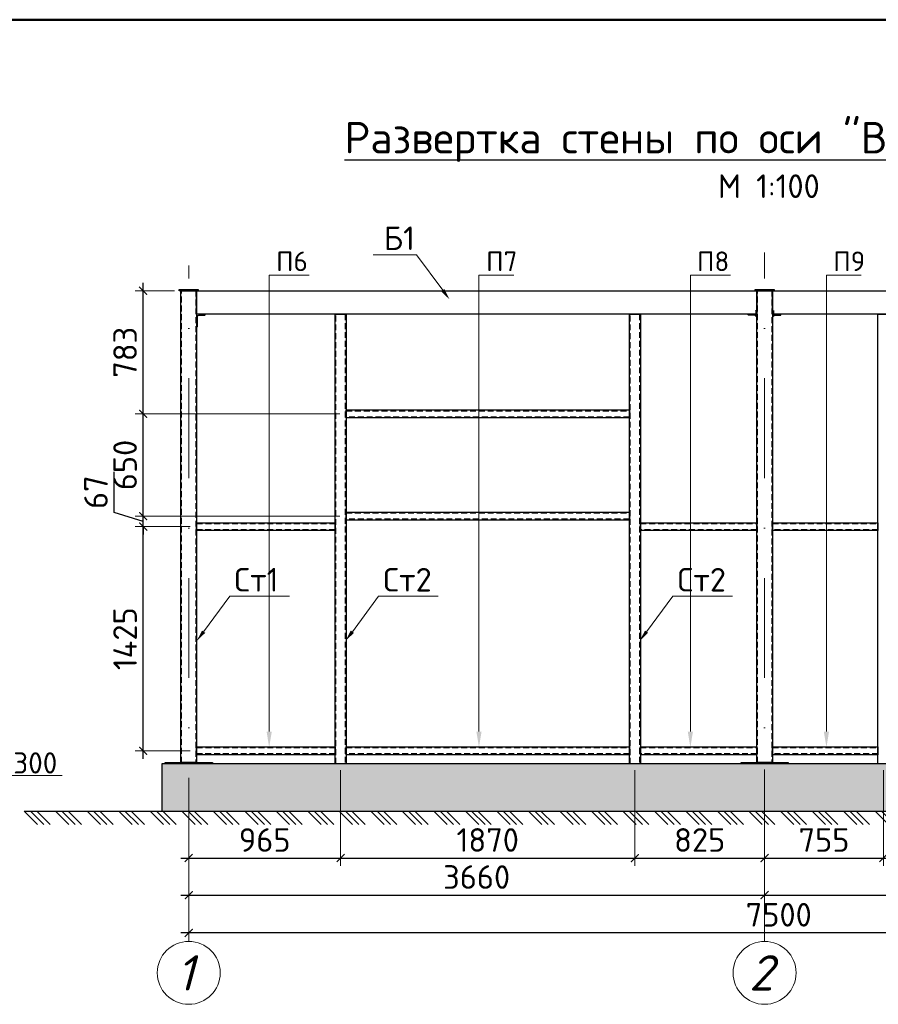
# Model space of a CAD drawing. Header units: millimetres. Extents: x 2842173 to 10151342, y -218675 to 375325.
# Tile 26 of 107: x 2950418 to 2961331, y -53494 to -40975. Entities that reach past the tile are written whole.
import ezdxf
from ezdxf import colors
from ezdxf.entities.mleader import LeaderData, LeaderLine
from ezdxf.enums import TextEntityAlignment as Align
from ezdxf.math import Vec2, Vec3

# ---------------------------------------------------------------- set-up
doc = ezdxf.new("R2010")
doc.units = ezdxf.units.MM
doc.linetypes.add('$0$( Hidden )', pattern=[0.375, 0.25, -0.125])
doc.linetypes.add('DASHDOTX2', pattern=[50.8, 25.4, -12.7, 0, -12.7])
doc.layers.get('Defpoints').update_dxf_attribs({"color": 255})
doc.styles.add('ICOCPEUR', font='isocpeur.ttf')
doc.styles.add('ISOCPEUR', font='isocpeur.ttf')
doc.styles.add('ГОСТ300', font='isocpeur.ttf')
doc.styles.add('Оси', font='isocpeui.ttf')
doc.dimstyles.new('ГОСТ 50', dxfattribs={"dimtxt": 300, "dimasz": 100, "dimexe": 100, "dimexo": 80, "dimgap": 80, "dimtad": 1, "dimdec": 0, "dimlfac": 0.5, "dimtxsty": 'ГОСТ300', "dimblk": 'ARCHTICK', "dimcen": 50, "dimdle": 100, "dimadec": 0, "dimazin": 0, "dimtfac": 1, "dimtdec": 0, "dimtmove": 0, "dimatfit": 3, "dimldrblk": 'ARCHTICK', "dimfxl": 1, "dimlwe": 9, "dimarcsym": 0})

# ---------------------------------------------------------------- blocks, each defined once
blk = doc.blocks.new('*U20')
at = {"lineweight": 50}
blk.add_line((0, 287), (395, 287), dxfattribs=at)
blk = doc.blocks.new('*U292')
at = {"color": 0, "lineweight": -2}
for p, q in [((0, 0), (84.9, -84.9)), ((40.1, 0), (124.9, -84.9)), ((80.1, 0), (165, -84.9)), ((200.3, 0), (285.1, -84.9)), ((240.3, 0), (325.2, -84.9)), ((280.4, 0), (365.3, -84.9)), ((400.6, 0), (485.4, -84.9)), ((440.6, 0), (525.5, -84.9)), ((480.7, 0), (565.5, -84.9)), ((600.9, 0), (685.7, -84.9)), ((640.9, 0), (725.8, -84.9)), ((681, 0), (765.8, -84.9)), ((801.2, 0), (886, -84.9)), ((841.2, 0), (926.1, -84.9)), ((881.3, 0), (966.1, -84.9)), ((1001.5, 0), (1086.3, -84.9)), ((1041.5, 0), (1126.4, -84.9)), ((1081.6, 0), (1166.4, -84.9)), ((1201.7, 0), (1286.6, -84.9)), ((1241.8, 0), (1326.7, -84.9)), ((1281.9, 0), (1366.7, -84.9)), ((1402, 0), (1486.9, -84.9)), ((1442.1, 0), (1526.9, -84.9)), ((1482.1, 0), (1567, -84.9)), ((1602.3, 0), (1687.2, -84.9)), ((1642.4, 0), (1727.2, -84.9)), ((1682.4, 0), (1767.3, -84.9)), ((1802.6, 0), (1887.5, -84.9)), ((1842.7, 0), (1927.5, -84.9)), ((1882.7, 0), (1967.6, -84.9)), ((2002.9, 0), (2087.8, -84.9)), ((2043, 0), (2127.8, -84.9)), ((2083, 0), (2167.9, -84.9)), ((2203.2, 0), (2288, -84.9)), ((2243.2, 0), (2328.1, -84.9)), ((2283.3, 0), (2368.2, -84.9)), ((2403.5, 0), (2488.3, -84.9)), ((2443.5, 0), (2528.4, -84.9)), ((2483.6, 0), (2568.4, -84.9)), ((2603.8, 0), (2688.6, -84.9)), ((2643.8, 0), (2728.7, -84.9)), ((2683.9, 0), (2768.7, -84.9)), ((2804.1, 0), (2888.9, -84.9)), ((2844.1, 0), (2929, -84.9)), ((2884.2, 0), (2969, -84.9)), ((3004.4, 0), (3089.2, -84.9)), ((3044.4, 0), (3129.3, -84.9)), ((3084.5, 0), (3169.3, -84.9)), ((3204.6, 0), (3289.5, -84.9)), ((3244.7, 0), (3329.6, -84.9)), ((3284.8, 0), (3369.6, -84.9)), ((3404.9, 0), (3489.8, -84.9)), ((3445, 0), (3529.8, -84.9)), ((3485, 0), (3569.9, -84.9)), ((3605.2, 0), (3690.1, -84.9)), ((3645.3, 0), (3730.1, -84.9)), ((3685.3, 0), (3770.2, -84.9)), ((3805.5, 0), (3890.4, -84.9)), ((3845.6, 0), (3930.4, -84.9)), ((3885.6, 0), (3970.5, -84.9)), ((4005.8, 0), (4090.7, -84.9)), ((4045.9, 0), (4130.7, -84.9)), ((4085.9, 0), (4170.8, -84.9)), ((4206.1, 0), (4290.9, -84.9)), ((4246.1, 0), (4331, -84.9)), ((4286.2, 0), (4371.1, -84.9)), ((4406.4, 0), (4491.2, -84.9)), ((4446.4, 0), (4531.3, -84.9)), ((4486.5, 0), (4571.3, -84.9)), ((4606.7, 0), (4691.5, -84.9)), ((4646.7, 0), (4731.6, -84.9)), ((4686.8, 0), (4771.6, -84.9)), ((4807, 0), (4891.8, -84.9)), ((4847, 0), (4931.9, -84.9)), ((4887.1, 0), (4971.9, -84.9)), ((5007.3, 0), (5092.1, -84.9)), ((5047.3, 0), (5132.2, -84.9)), ((5087.4, 0), (5172.2, -84.9)), ((5207.5, 0), (5292.4, -84.9)), ((5247.6, 0), (5332.5, -84.9)), ((5287.7, 0), (5372.5, -84.9)), ((5407.8, 0), (5492.7, -84.9)), ((5447.9, 0), (5532.7, -84.9)), ((5487.9, 0), (5572.8, -84.9)), ((5608.1, 0), (5693, -84.9)), ((5648.2, 0), (5733, -84.9)), ((5688.2, 0), (5773.1, -84.9)), ((5808.4, 0), (5893.3, -84.9)), ((5848.5, 0), (5933.3, -84.9)), ((5888.5, 0), (5973.4, -84.9)), ((6008.7, 0), (6093.6, -84.9)), ((6048.8, 0), (6133.6, -84.9)), ((6088.8, 0), (6173.7, -84.9)), ((6209, 0), (6293.8, -84.9)), ((6249, 0), (6333.9, -84.9)), ((6289.1, 0), (6374, -84.9)), ((6409.3, 0), (6494.1, -84.9)), ((6449.3, 0), (6534.2, -84.9)), ((6489.4, 0), (6574.2, -84.9)), ((6609.6, 0), (6694.4, -84.9)), ((6649.6, 0), (6734.5, -84.9)), ((6689.7, 0), (6774.5, -84.9)), ((6809.9, 0), (6894.7, -84.9)), ((6849.9, 0), (6934.8, -84.9)), ((6890, 0), (6974.8, -84.9)), ((7010.2, 0), (7095, -84.9)), ((7050.2, 0), (7135.1, -84.9)), ((7090.3, 0), (7175.1, -84.9)), ((7210.4, 0), (7295.3, -84.9)), ((7250.5, 0), (7335.4, -84.9)), ((7290.6, 0), (7375.4, -84.9)), ((7410.7, 0), (7495.6, -84.9)), ((7450.8, 0), (7535.6, -84.9)), ((7490.8, 0), (7575.7, -84.9)), ((7611, 0), (7695.9, -84.9)), ((7651.1, 0), (7735.9, -84.9)), ((7691.1, 0), (7776, -84.9)), ((7811.3, 0), (7896.2, -84.9)), ((7851.4, 0), (7936.2, -84.9)), ((7891.4, 0), (7976.3, -84.9)), ((8011.6, 0), (8096.5, -84.9)), ((8051.7, 0), (8136.5, -84.9)), ((8091.7, 0), (8176.6, -84.9)), ((8211.9, 0), (8296.7, -84.9)), ((8251.9, 0), (8336.8, -84.9)), ((8292, 0), (8376.9, -84.9)), ((8412.2, 0), (8497, -84.9)), ((8452.2, 0), (8537.1, -84.9)), ((8492.3, 0), (8577.1, -84.9)), ((8612.5, 0), (8697.3, -84.9)), ((8652.5, 0), (8737.4, -84.9)), ((8692.6, 0), (8777.4, -84.9)), ((8812.8, 0), (8897.6, -84.9)), ((8852.8, 0), (8937.7, -84.9)), ((8892.9, 0), (8977.7, -84.9)), ((9013.1, 0), (9097.9, -84.9)), ((9053.1, 0), (9138, -84.9)), ((9093.2, 0), (9178, -84.9)), ((9213.3, 0), (9298.2, -84.9)), ((9253.4, 0), (9338.3, -84.9)), ((9293.5, 0), (9378.3, -84.9)), ((9413.6, 0), (9498.5, -84.9)), ((9453.7, 0), (9538.5, -84.9)), ((9493.7, 0), (9578.6, -84.9))]:
    blk.add_line(p, q, dxfattribs=at)
blk = doc.blocks.new('*U346')
at = {"color": 0, "linetype": 'DASHDOTX2', "lineweight": -2, "ltscale": 50}
blk.add_line((0, 1209), (0, 8993), dxfattribs=at)
at = {"color": 0, "linetype": 'DASHDOTX2', "lineweight": -2, "ltscale": 30}
blk.add_lwpolyline([(0, 400), (0, 1209)], dxfattribs=at)
at = {"color": 0, "linetype": 'Continuous', "lineweight": -2}
blk.add_circle((0, 0), 400, dxfattribs=at)
at = {"style": 'Оси'}
blk.add_attdef('OS1', text='', height=450, dxfattribs=at).set_placement((-44, 0), align=Align.MIDDLE_CENTER)
blk = doc.blocks.new('_ArchTick')
at = {"color": 0, "linetype": 'ByBlock', "const_width": 0.15}
blk.add_lwpolyline([(-0.5, -0.5), (0.5, 0.5)], dxfattribs=at)
blk = doc.blocks.new('*D313')
at = {"color": 0, "lineweight": 9, "transparency": 16777216}
for p, q in [((2952566, -51069), (2952566, -52206)), ((2959886, -51069), (2959886, -52206))]:
    blk.add_line(p, q, dxfattribs=at)
at = {"color": 0, "lineweight": -2, "transparency": 16777216}
blk.add_line((2952466, -52106), (2959986, -52106), dxfattribs=at)
at = {"layer": 'Defpoints', "color": 0, "transparency": 16777216}
for p in [(2952566, -50989), (2959886, -50989), (2959886, -52106)]:
    blk.add_point(p, dxfattribs=at)
at = {"color": 0, "lineweight": -2, "transparency": 16777216, "xscale": 100, "yscale": 100, "zscale": 100, "rotation": 180}
blk.add_blockref('_ArchTick', (2952566, -52106), dxfattribs=at)
at = {"color": 0, "lineweight": -2, "transparency": 16777216, "xscale": 100, "yscale": 100, "zscale": 100}
blk.add_blockref('_ArchTick', (2959886, -52106), dxfattribs=at)
at = {"color": 0, "transparency": 16777216, "insert": (2956226, -51876), "char_height": 300, "attachment_point": 5, "style": 'ГОСТ300'}
blk.add_mtext('3660', dxfattribs=at)
blk = doc.blocks.new('*D314')
at = {"color": 0, "lineweight": 9, "transparency": 16777216}
for p, q in [((2959886, -51069), (2959886, -52206)), ((2967566, -51015), (2967566, -52206))]:
    blk.add_line(p, q, dxfattribs=at)
at = {"color": 0, "lineweight": -2, "transparency": 16777216}
blk.add_line((2959786, -52106), (2967666, -52106), dxfattribs=at)
at = {"layer": 'Defpoints', "color": 0, "transparency": 16777216}
for p in [(2967566, -50935), (2959886, -50989), (2967566, -52106)]:
    blk.add_point(p, dxfattribs=at)
at = {"color": 0, "lineweight": -2, "transparency": 16777216, "xscale": 100, "yscale": 100, "zscale": 100, "rotation": 180}
blk.add_blockref('_ArchTick', (2959886, -52106), dxfattribs=at)
at = {"color": 0, "lineweight": -2, "transparency": 16777216, "xscale": 100, "yscale": 100, "zscale": 100}
blk.add_blockref('_ArchTick', (2967566, -52106), dxfattribs=at)
at = {"color": 0, "transparency": 16777216, "insert": (2963726, -51876), "char_height": 300, "attachment_point": 5, "style": 'ГОСТ300'}
blk.add_mtext('3840', dxfattribs=at)
blk = doc.blocks.new('*D315')
at = {"color": 0, "lineweight": 9, "transparency": 16777216}
for p, q in [((2952566, -50671), (2952566, -52686)), ((2967566, -50671), (2967566, -52686))]:
    blk.add_line(p, q, dxfattribs=at)
at = {"color": 0, "lineweight": -2, "transparency": 16777216}
blk.add_line((2967666, -52586), (2952466, -52586), dxfattribs=at)
at = {"layer": 'Defpoints', "color": 0, "transparency": 16777216}
for p in [(2952566, -50591), (2967566, -50591), (2952566, -52586)]:
    blk.add_point(p, dxfattribs=at)
at = {"color": 0, "lineweight": -2, "transparency": 16777216, "xscale": 100, "yscale": 100, "zscale": 100, "rotation": 180}
blk.add_blockref('_ArchTick', (2952566, -52586), dxfattribs=at)
at = {"color": 0, "lineweight": -2, "transparency": 16777216, "xscale": 100, "yscale": 100, "zscale": 100}
blk.add_blockref('_ArchTick', (2967566, -52586), dxfattribs=at)
at = {"color": 0, "transparency": 16777216, "insert": (2960066, -52356), "char_height": 300, "attachment_point": 5, "style": 'ГОСТ300'}
blk.add_mtext('7500', dxfattribs=at)
blk = doc.blocks.new('*U347')
at = {"color": 0, "linetype": 'DASHDOTX2', "lineweight": -2, "ltscale": 50}
blk.add_line((0, 1209), (0, 9160), dxfattribs=at)
at = {"color": 0, "linetype": 'DASHDOTX2', "lineweight": -2, "ltscale": 30}
blk.add_lwpolyline([(0, 400), (0, 1209)], dxfattribs=at)
at = {"color": 0, "linetype": 'Continuous', "lineweight": -2}
blk.add_circle((0, 0), 400, dxfattribs=at)
at = {"style": 'Оси'}
blk.add_attdef('OS1', text='', height=450, dxfattribs=at).set_placement((-44, 0), align=Align.MIDDLE_CENTER)
blk = doc.blocks.new('*D316')
at = {"color": 0, "lineweight": 9, "transparency": 16777216}
for p, q in [((2954497, -50517), (2954497, -51735)), ((2952566, -51537), (2952566, -51735))]:
    blk.add_line(p, q, dxfattribs=at)
at = {"color": 0, "lineweight": -2, "transparency": 16777216}
blk.add_line((2952466, -51635), (2954597, -51635), dxfattribs=at)
at = {"layer": 'Defpoints', "color": 0, "transparency": 16777216}
for p in [(2954497, -50437), (2952566, -51457), (2954497, -51635)]:
    blk.add_point(p, dxfattribs=at)
at = {"color": 0, "lineweight": -2, "transparency": 16777216, "xscale": 100, "yscale": 100, "zscale": 100, "rotation": 180}
blk.add_blockref('_ArchTick', (2952566, -51635), dxfattribs=at)
at = {"color": 0, "lineweight": -2, "transparency": 16777216, "xscale": 100, "yscale": 100, "zscale": 100}
blk.add_blockref('_ArchTick', (2954497, -51635), dxfattribs=at)
at = {"color": 0, "transparency": 16777216, "insert": (2953532, -51405), "char_height": 300, "attachment_point": 5, "style": 'ГОСТ300'}
blk.add_mtext('965', dxfattribs=at)
blk = doc.blocks.new('*D317')
at = {"color": 0, "lineweight": 9, "transparency": 16777216}
for p, q in [((2954497, -50517), (2954497, -51735)), ((2958237, -50517), (2958237, -51735))]:
    blk.add_line(p, q, dxfattribs=at)
at = {"color": 0, "lineweight": -2, "transparency": 16777216}
blk.add_line((2954397, -51635), (2958337, -51635), dxfattribs=at)
at = {"layer": 'Defpoints', "color": 0, "transparency": 16777216}
for p in [(2954497, -50437), (2958237, -50437), (2958237, -51635)]:
    blk.add_point(p, dxfattribs=at)
at = {"color": 0, "lineweight": -2, "transparency": 16777216, "xscale": 100, "yscale": 100, "zscale": 100, "rotation": 180}
blk.add_blockref('_ArchTick', (2954497, -51635), dxfattribs=at)
at = {"color": 0, "lineweight": -2, "transparency": 16777216, "xscale": 100, "yscale": 100, "zscale": 100}
blk.add_blockref('_ArchTick', (2958237, -51635), dxfattribs=at)
at = {"color": 0, "transparency": 16777216, "insert": (2956367, -51405), "char_height": 300, "attachment_point": 5, "style": 'ГОСТ300'}
blk.add_mtext('1870', dxfattribs=at)
blk = doc.blocks.new('*D318')
at = {"color": 0, "lineweight": 9, "transparency": 16777216}
for p, q in [((2958237, -50517), (2958237, -51735)), ((2959886, -50509), (2959886, -51735))]:
    blk.add_line(p, q, dxfattribs=at)
at = {"color": 0, "lineweight": -2, "transparency": 16777216}
blk.add_line((2958137, -51635), (2959986, -51635), dxfattribs=at)
at = {"layer": 'Defpoints', "color": 0, "transparency": 16777216}
for p in [(2958237, -50437), (2959886, -50429), (2959886, -51635)]:
    blk.add_point(p, dxfattribs=at)
at = {"color": 0, "lineweight": -2, "transparency": 16777216, "xscale": 100, "yscale": 100, "zscale": 100, "rotation": 180}
blk.add_blockref('_ArchTick', (2958237, -51635), dxfattribs=at)
at = {"color": 0, "lineweight": -2, "transparency": 16777216, "xscale": 100, "yscale": 100, "zscale": 100}
blk.add_blockref('_ArchTick', (2959886, -51635), dxfattribs=at)
at = {"color": 0, "transparency": 16777216, "insert": (2959061, -51405), "char_height": 300, "attachment_point": 5, "style": 'ГОСТ300'}
blk.add_mtext('825', dxfattribs=at)
blk = doc.blocks.new('*D319')
at = {"color": 0, "lineweight": 9, "transparency": 16777216}
for p, q in [((2961396, -50517), (2961396, -51735)), ((2965136, -50517), (2965136, -51735))]:
    blk.add_line(p, q, dxfattribs=at)
at = {"color": 0, "lineweight": -2, "transparency": 16777216}
blk.add_line((2961296, -51635), (2965236, -51635), dxfattribs=at)
at = {"layer": 'Defpoints', "color": 0, "transparency": 16777216}
for p in [(2961396, -50437), (2965136, -50437), (2965136, -51635)]:
    blk.add_point(p, dxfattribs=at)
at = {"color": 0, "lineweight": -2, "transparency": 16777216, "xscale": 100, "yscale": 100, "zscale": 100, "rotation": 180}
blk.add_blockref('_ArchTick', (2961396, -51635), dxfattribs=at)
at = {"color": 0, "lineweight": -2, "transparency": 16777216, "xscale": 100, "yscale": 100, "zscale": 100}
blk.add_blockref('_ArchTick', (2965136, -51635), dxfattribs=at)
at = {"color": 0, "transparency": 16777216, "insert": (2963266, -51405), "char_height": 300, "attachment_point": 5, "style": 'ГОСТ300'}
blk.add_mtext('1870', dxfattribs=at)
blk = doc.blocks.new('*D321')
at = {"color": 0, "lineweight": 9, "transparency": 16777216}
for p, q in [((2959886, -50509), (2959886, -51735)), ((2961396, -50826), (2961396, -51735))]:
    blk.add_line(p, q, dxfattribs=at)
at = {"color": 0, "lineweight": -2, "transparency": 16777216}
blk.add_line((2959786, -51635), (2961496, -51635), dxfattribs=at)
at = {"layer": 'Defpoints', "color": 0, "transparency": 16777216}
for p in [(2959886, -50429), (2961396, -50746), (2961396, -51635)]:
    blk.add_point(p, dxfattribs=at)
at = {"color": 0, "lineweight": -2, "transparency": 16777216, "xscale": 100, "yscale": 100, "zscale": 100, "rotation": 180}
blk.add_blockref('_ArchTick', (2959886, -51635), dxfattribs=at)
at = {"color": 0, "lineweight": -2, "transparency": 16777216, "xscale": 100, "yscale": 100, "zscale": 100}
blk.add_blockref('_ArchTick', (2961396, -51635), dxfattribs=at)
at = {"color": 0, "transparency": 16777216, "insert": (2960641, -51405), "char_height": 300, "attachment_point": 5, "style": 'ГОСТ300'}
blk.add_mtext('755', dxfattribs=at)
blk = doc.blocks.new('*D329')
at = {"color": 0, "lineweight": -2, "transparency": 16777216}
blk.add_line((2951987, -50371), (2951987, -47321), dxfattribs=at)
at = {"color": 0, "lineweight": 9, "transparency": 16777216}
for p, q in [((2952586, -47421), (2951887, -47421)), ((2952586, -50271), (2951887, -50271))]:
    blk.add_line(p, q, dxfattribs=at)
at = {"layer": 'Defpoints', "color": 0, "transparency": 16777216}
for p in [(2951987, -47421), (2952666, -47421), (2952666, -50271)]:
    blk.add_point(p, dxfattribs=at)
at = {"color": 0, "lineweight": -2, "transparency": 16777216, "xscale": 100, "yscale": 100, "zscale": 100}
for p, rotation in [((2951987, -47421), 90), ((2951987, -50271), 270)]:
    blk.add_blockref('_ArchTick', p, dxfattribs=dict(at, rotation=rotation))
at = {"color": 0, "transparency": 16777216, "insert": (2951757, -48846), "char_height": 300, "attachment_point": 5, "rotation": 90, "style": 'ГОСТ300'}
blk.add_mtext('1425', dxfattribs=at)
blk = doc.blocks.new('*D330')
at = {"color": 0, "lineweight": -2, "transparency": 16777216}
for p, q in [((2951617, -47243), (2951617, -46723)), ((2951987, -47287), (2951987, -47187)), ((2951987, -47354), (2951617, -47243)), ((2951987, -47421), (2951987, -47287)), ((2951987, -47421), (2951987, -47287)), ((2951987, -47421), (2951987, -47521))]:
    blk.add_line(p, q, dxfattribs=at)
at = {"color": 0, "lineweight": 9, "transparency": 16777216}
for p, q in [((2954487, -47287), (2951887, -47287)), ((2952586, -47421), (2951887, -47421))]:
    blk.add_line(p, q, dxfattribs=at)
at = {"layer": 'Defpoints', "color": 0, "transparency": 16777216}
for p in [(2951987, -47287), (2954567, -47287), (2952666, -47421)]:
    blk.add_point(p, dxfattribs=at)
at = {"color": 0, "lineweight": -2, "transparency": 16777216, "xscale": 100, "yscale": 100, "zscale": 100}
for p, rotation in [((2951987, -47287), 270), ((2951987, -47421), 90)]:
    blk.add_blockref('_ArchTick', p, dxfattribs=dict(at, rotation=rotation))
at = {"color": 0, "transparency": 16777216, "insert": (2951387, -46983), "char_height": 300, "attachment_point": 5, "rotation": 90, "style": 'ГОСТ300'}
blk.add_mtext('67', dxfattribs=at)
blk = doc.blocks.new('*D331')
at = {"color": 0, "lineweight": -2, "transparency": 16777216}
blk.add_line((2951987, -47387), (2951987, -45887), dxfattribs=at)
at = {"color": 0, "lineweight": 9, "transparency": 16777216}
for p, q in [((2954487, -45987), (2951887, -45987)), ((2954487, -47287), (2951887, -47287))]:
    blk.add_line(p, q, dxfattribs=at)
at = {"layer": 'Defpoints', "color": 0, "transparency": 16777216}
for p in [(2951987, -45987), (2954567, -45987), (2954567, -47287)]:
    blk.add_point(p, dxfattribs=at)
at = {"color": 0, "lineweight": -2, "transparency": 16777216, "xscale": 100, "yscale": 100, "zscale": 100}
for p, rotation in [((2951987, -45987), 90), ((2951987, -47287), 270)]:
    blk.add_blockref('_ArchTick', p, dxfattribs=dict(at, rotation=rotation))
at = {"color": 0, "transparency": 16777216, "insert": (2951757, -46637), "char_height": 300, "attachment_point": 5, "rotation": 90, "style": 'ГОСТ300'}
blk.add_mtext('650', dxfattribs=at)
blk = doc.blocks.new('*D332')
at = {"color": 0, "lineweight": 9, "transparency": 16777216}
for p, q in [((2952386, -44421), (2951887, -44421)), ((2954487, -45987), (2951887, -45987))]:
    blk.add_line(p, q, dxfattribs=at)
at = {"color": 0, "lineweight": -2, "transparency": 16777216}
blk.add_line((2951987, -46087), (2951987, -44321), dxfattribs=at)
at = {"layer": 'Defpoints', "color": 0, "transparency": 16777216}
for p in [(2951987, -44421), (2952466, -44421), (2954567, -45987)]:
    blk.add_point(p, dxfattribs=at)
at = {"color": 0, "lineweight": -2, "transparency": 16777216, "xscale": 100, "yscale": 100, "zscale": 100}
for p, rotation in [((2951987, -44421), 90), ((2951987, -45987), 270)]:
    blk.add_blockref('_ArchTick', p, dxfattribs=dict(at, rotation=rotation))
at = {"color": 0, "transparency": 16777216, "insert": (2951757, -45204), "char_height": 300, "attachment_point": 5, "rotation": 90, "style": 'ГОСТ300'}
blk.add_mtext('783', dxfattribs=at)

msp = doc.modelspace()

# ---------------------------------------------------------------- hatches: boundary and pattern name
at = {"linetype": 'ByBlock', "lineweight": 25}
h = msp.add_hatch(dxfattribs=at)
h.set_pattern_fill('AR-CONC', color=0, scale=2.5)
h.set_pattern_definition([(50, (2952226.32, -51037.07), (455.462, -39.848), [47.625, -523.875]), (355, (2952226.3, -51037.07), (-88.109, 477.642), [38.1, -419.101]), (100.4514, (2952264.28, -51040.4), (367.353, 437.794), [40.475, -445.226]), (46.184, (2952226.3, -50910.07), (677.698, -105.106), [71.438, -785.812]), (96.6356, (2952282.8, -50918.8), (593.51, 618.565), [60.713, -667.84]), (351.184, (2952226.3, -50910.1), (593.51, 618.565), [57.15, -628.65]), (21, (2952289.82, -50941.82), (379.036, -255.663), [47.625, -523.875]), (326, (2952289.8, -50941.8), (154.505, 460.47), [38.1, -419.1]), (71.4514, (2952321.4, -50963.13), (533.541, 204.807), [40.475, -445.225]), (37.5, (2952226.32, -51037.07), (7.7215, 211.3876), [0, -414.02, 0, -425.45, 0, -420.6875]), (7.5, (2952226.32, -51037.07), (167.049, 250.4514), [0, -242.57, 0, -404.495, 0, -160.3375]), (327.5, (2952084.72, -51037.07), (338.9765, -14.3219), [0, -158.75, 0, -495.3, 0, -657.225]), (317.5, (2952021.22, -51037.07), (370.323, 63.566), [0, -206.375, 0, -328.93, 0, -466.725])])
h.paths.add_polyline_path([(2967906.32, -50437.072), (2952226.323, -50437.072), (2952226.323, -51037.072), (2967906.32, -51037.072)])

# ---------------------------------------------------------------- linework, layer by layer
at = {"lineweight": 30}
msp.add_line((2950474.166, -51037.072), (2969461.659, -51037.072), dxfattribs=at)
at = {"color": 0, "linetype": 'ByBlock', "lineweight": 30}
for points in [[(2952446.329, -44405.072), (2952686.329, -44405.072), (2952686.329, -44421.072), (2952446.329, -44421.072)], [(2959766.285, -44405.072), (2960006.285, -44405.072), (2960006.285, -44421.072), (2959766.285, -44421.072)], [(2952266.329, -50421.072), (2952866.329, -50421.072), (2952866.329, -50437.072), (2952266.329, -50437.072)], [(2959586.285, -50421.072), (2960186.285, -50421.072), (2960186.285, -50437.072), (2959586.285, -50437.072)]]:
    msp.add_lwpolyline(points, close=True, dxfattribs=at)
at = {"lineweight": 30}
for points in [[(2952466.329, -50421.072), (2952466.329, -44421.072), (2952666.329, -44421.072), (2952666.329, -50421.072)], [(2952666.329, -44421.108), (2959786.285, -44421.108), (2959786.285, -44721.108), (2952666.329, -44721.108)], [(2959786.285, -50421.072), (2959786.285, -44421.072), (2959986.285, -44421.072), (2959986.285, -50421.072)], [(2959986.285, -44421.108), (2967466.317, -44421.072), (2967466.317, -44721.072), (2959986.285, -44721.108)]]:
    msp.add_lwpolyline(points, close=True, dxfattribs=at)
at = {"color": 0, "linetype": '$0$( Hidden )', "ltscale": 300}
for points in [[(2952476.329, -50421.072), (2952476.329, -44421.072), (2952656.329, -44421.072), (2952656.329, -50421.072)], [(2959796.285, -50421.072), (2959796.285, -44421.072), (2959976.285, -44421.072), (2959976.285, -50421.072)], [(2954436.686, -44721.108), (2954556.686, -44721.108), (2954556.686, -50437.072), (2954436.686, -50437.072)], [(2958176.687, -44721.108), (2958296.687, -44721.108), (2958296.687, -50437.072), (2958176.687, -50437.072)], [(2954566.686, -45947.072), (2958166.687, -45947.072), (2958166.687, -46027.072), (2954566.686, -46027.072)], [(2954566.686, -47247.072), (2958166.687, -47247.072), (2958166.687, -47327.072), (2954566.686, -47327.072)], [(2952666.329, -47381.072), (2954426.686, -47381.072), (2954426.686, -47461.072), (2952666.329, -47461.072)], [(2958306.687, -47381.072), (2959786.285, -47381.072), (2959786.285, -47461.072), (2958306.687, -47461.072)], [(2959986.283, -47381.072), (2961326.214, -47381.072), (2961326.214, -47461.072), (2959986.283, -47461.072)], [(2952666.332, -50231.072), (2954426.688, -50231.072), (2954426.688, -50311.072), (2952666.332, -50311.072)], [(2954566.686, -50231.072), (2958166.687, -50231.072), (2958166.687, -50311.072), (2954566.686, -50311.072)], [(2958306.689, -50231.072), (2959786.287, -50231.072), (2959786.287, -50311.072), (2958306.689, -50311.072)], [(2959986.285, -50231.072), (2961326.216, -50231.072), (2961326.216, -50311.072), (2959986.285, -50311.072)]]:
    msp.add_lwpolyline(points, close=True, dxfattribs=at)
at = {"color": 1, "linetype": 'ByBlock', "lineweight": 30}
for points in [[(2959786.285, -44721.108), (2959786.285, -44678.644), (2959778.51, -44678.644, -0.414213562), (2959773.785, -44673.919), (2959773.785, -44747.783, 0.414213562), (2959759.61, -44733.608), (2959683.51, -44733.608, -0.414213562), (2959678.785, -44728.883), (2959678.785, -44721.108)], [(2959986.285, -44721.108), (2959986.285, -44678.644), (2959994.06, -44678.644, 0.414213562), (2959998.785, -44673.919), (2959998.785, -44747.783, -0.414213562), (2960012.96, -44733.608), (2960089.06, -44733.608, 0.414213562), (2960093.785, -44728.883), (2960093.785, -44721.108)], [(2952666.329, -44721.108), (2952666.329, -44878.608), (2952674.104, -44878.608, 0.414213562), (2952678.829, -44873.883), (2952678.829, -44747.783, -0.414213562), (2952693.004, -44733.608), (2952769.104, -44733.608, 0.414213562), (2952773.829, -44728.883), (2952773.829, -44721.108)]]:
    msp.add_lwpolyline(points, format="xyb", close=True, dxfattribs=at)
at = {"color": 0, "linetype": 'ByBlock', "lineweight": 30, "ltscale": 50}
for points in [[(2954426.686, -44721.108), (2954566.686, -44721.108), (2954566.686, -50437.072), (2954426.686, -50437.072)], [(2958166.687, -44721.108), (2958306.687, -44721.108), (2958306.687, -50437.072), (2958166.687, -50437.072)], [(2961326.216, -44721.108), (2961466.216, -44721.108), (2961466.216, -50437.072), (2961326.216, -50437.072)], [(2954566.686, -45937.072), (2958166.687, -45937.072), (2958166.687, -46037.072), (2954566.686, -46037.072)], [(2954566.686, -47237.072), (2958166.687, -47237.072), (2958166.687, -47337.072), (2954566.686, -47337.072)], [(2952666.329, -47371.072), (2954426.686, -47371.072), (2954426.686, -47471.072), (2952666.329, -47471.072)], [(2958306.687, -47371.072), (2959786.285, -47371.072), (2959786.285, -47471.072), (2958306.687, -47471.072)], [(2959986.283, -47371.072), (2961326.214, -47371.072), (2961326.214, -47471.072), (2959986.283, -47471.072)], [(2952666.332, -50221.072), (2954426.688, -50221.072), (2954426.688, -50321.072), (2952666.332, -50321.072)], [(2954566.686, -50221.072), (2958166.687, -50221.072), (2958166.687, -50321.072), (2954566.686, -50321.072)], [(2958306.689, -50221.072), (2959786.287, -50221.072), (2959786.287, -50321.072), (2958306.689, -50321.072)], [(2959986.285, -50221.072), (2961326.216, -50221.072), (2961326.216, -50321.072), (2959986.285, -50321.072)]]:
    msp.add_lwpolyline(points, close=True, dxfattribs=at)
at = {"lineweight": 30}
msp.add_lwpolyline([(2967906.32, -51037.072), (2967906.32, -50437.072), (2952226.323, -50437.072), (2952226.323, -51037.072)], dxfattribs=at)
at = {"color": 0, "linetype": 'ByBlock', "lineweight": 9}
msp.add_lwpolyline([(2949900.581, -51037.072), (2949900.581, -50587.072), (2950958.936, -50587.072)], dxfattribs=at)

# ---------------------------------------------------------------- block references
at = {"color": 0, "ltscale": 30, "xscale": 100, "yscale": 100, "zscale": 100}
msp.add_blockref('*U20', (2930484.712, -69675.181), dxfattribs=at)
at = {"color": 248, "lineweight": 9, "true_color": 0x641213}
for name, p, values in [('*U347', (2959886.303, -53094.22), {'OS1': '2'}), ('*U346', (2952566.329, -53094.22), {'OS1': '1'})]:
    msp.add_blockref(name, p, dxfattribs=at).add_auto_attribs(values)
at = {"xscale": 2, "yscale": 2, "zscale": 2}
msp.add_blockref('*U292', (2950474.166, -51037.072), dxfattribs=at)

# ---------------------------------------------------------------- texts
at = {"color": 0, "linetype": 'ByBlock', "lineweight": 9, "style": 'ГОСТ300'}
msp.add_text('-0.300', height=270, dxfattribs=at).set_placement((2949887.278, -50560.017))
at = {"color": 7, "lineweight": 25, "ltscale": 50, "insert": (2959939.926, -42758.782), "char_height": 300, "width": 12579.60388, "attachment_point": 5, "style": 'ICOCPEUR'}
msp.add_mtext('{\\H1.33333x;\\L\\C256;Развертка стены по оси "B" в осях "1"-"3"\\H0.9375x;\\P\\H0.8x;\\lМ 1:100}', dxfattribs=at)

# ---------------------------------------------------------------- dimensions: what is measured, and where the dimension line sits
for base, p1, p2, picture, middle in [((2951986.753, -44421.072), (2954566.686, -45987.072), (2952466.329, -44421.072), '*D332', (2951756.753, -45204.072)), ((2951986.753, -45987.072), (2954566.686, -47287.072), (2954566.686, -45987.072), '*D331', (2951756.753, -46637.072)), ((2951986.753, -47287.072), (2952666.329, -47421.072), (2954566.686, -47287.072), '*D330', (2951386.753, -47163.072))]:
    dim = msp.add_linear_dim(base=base, p1=p1, p2=p2, angle=90, dimstyle='ГОСТ 50', override={"dimtmove": 1})
    dim.commit()
    dim.dimension.update_dxf_attribs({"geometry": picture, "text_midpoint": middle})
dim = msp.add_linear_dim(base=(2951986.753, -47421.072), p1=(2952666.332, -50271.072), p2=(2952666.329, -47421.072), angle=90, dimstyle='ГОСТ 50')
dim.commit()
dim.dimension.update_dxf_attribs({"geometry": '*D329', "text_midpoint": (2951756.753, -48846.072)})
for base, p1, p2, picture, middle in [((2954496.686, -51634.909), (2952566.329, -51456.649), (2954496.686, -50437.072), '*D316', (2953531.508, -51404.909)), ((2958236.687, -51634.909), (2954496.686, -50437.072), (2958236.687, -50437.072), '*D317', (2956366.686, -51404.909)), ((2959886.279, -51634.909), (2958236.687, -50437.072), (2959886.279, -50429.072), '*D318', (2959061.483, -51404.909)), ((2961396.216, -51634.909), (2959886.279, -50429.072), (2961396.216, -50745.951), '*D321', (2960641.247, -51404.909)), ((2965136.217, -51634.909), (2961396.216, -50437.072), (2965136.217, -50437.072), '*D319', (2963266.217, -51404.909)), ((2952566.329, -52585.775), (2967566.335, -50591.331), (2952566.329, -50591.331), '*D315', (2960066.332, -52355.775)), ((2967566.335, -52106.047), (2959886.303, -50988.782), (2967566.335, -50934.612), '*D314', (2963726.319, -51876.047)), ((2959886.303, -52106.047), (2952566.329, -50988.782), (2959886.303, -50988.782), '*D313', (2956226.316, -51876.047))]:
    dim = msp.add_linear_dim(base=base, p1=p1, p2=p2, dimstyle='ГОСТ 50')
    dim.commit()
    dim.dimension.update_dxf_attribs({"geometry": picture, "text_midpoint": middle})

# ---------------------------------------------------------------- leaders
at = {"color": 5, "linetype": 'ByBlock', "lineweight": 20}
ml = msp.add_multileader_mtext('Standard', dxfattribs=at)
ml.set_content('Б1', color=5, style='ГОСТ300')
ml.set_leader_properties(lineweight=0)
ml.build(insert=Vec2(0, 0))
ml.multileader.update_dxf_attribs({"text_left_attachment_type": 6, "text_right_attachment_type": 6, "dogleg_length": 50, "arrow_head_size": 150})
ctx = ml.context
ctx.base_point, ctx.char_height, ctx.arrow_head_size, ctx.plane_origin = Vec3(2955076.298, -43963.746), 300, 150, Vec3(2956148.865, -43282.107)
ctx.left_attachment, ctx.right_attachment, ctx.text_align_type = 6, 6, 1
notes = []
notes.append((ctx, [(1, (1, 1, 0), (2955460.298, -43963.746), (-1, 0), 50, [(0, [(2955883.816, -44534.896)], 0, [])])]))
ctx.mtext.insert, ctx.mtext.alignment, ctx.mtext.flow_direction = Vec3(2955243.298, -43603.746), 2, 5
at = {"color": 0, "linetype": 'ByBlock', "lineweight": 9}
ml = msp.add_multileader_mtext('Standard', dxfattribs=at)
ml.set_content('\\pxi-2,l3,qc,t3;П6 ', style='ISOCPEUR')
ml.set_leader_properties(lineweight=0)
ml.build(insert=Vec2(0, 0))
ml.multileader.update_dxf_attribs({"text_left_attachment_type": 6, "text_right_attachment_type": 6, "dogleg_length": 0, "arrow_head_size": 200})
ctx = ml.context
ctx.base_point, ctx.char_height, ctx.arrow_head_size, ctx.plane_origin = Vec3(2953588.789, -44222.437), 250, 200, Vec3(2949342.744, -46759.455)
ctx.left_attachment, ctx.right_attachment, ctx.text_align_type = 6, 6, 1
notes.append((ctx, [(0, (1, 1, 0), (2953588.789, -44222.437), (1, 0), 0, [(0, [(2953588.789, -50227.071), (2953588.789, -47377.072)], 0, [])])]))
ctx.mtext.insert, ctx.mtext.width, ctx.mtext.alignment, ctx.mtext.flow_direction = Vec3(2953753.289, -43922.437), 502.5, 2, 5
ml = msp.add_multileader_mtext('Standard', dxfattribs=at)
ml.set_content('\\pxi-2,l3,qc,t3;П7', style='ISOCPEUR')
ml.set_leader_properties(lineweight=0)
ml.build(insert=Vec2(0, 0))
ml.multileader.update_dxf_attribs({"text_left_attachment_type": 6, "text_right_attachment_type": 6, "dogleg_length": 0, "arrow_head_size": 200})
ctx = ml.context
ctx.base_point, ctx.char_height, ctx.arrow_head_size, ctx.plane_origin = Vec3(2956255.402, -44222.437), 250, 200, Vec3(2952009.357, -46759.455)
ctx.left_attachment, ctx.right_attachment, ctx.text_align_type = 6, 6, 1
notes.append((ctx, [(0, (1, 1, 0), (2956255.402, -44222.437), (1, 0), 0, [(2, [(2956255.402, -50227.071), (2956255.402, -47377.072), (2956255.402, -45937.072)], 0, [])])]))
ctx.mtext.insert, ctx.mtext.width, ctx.mtext.alignment, ctx.mtext.flow_direction = Vec3(2956419.902, -43922.437), 502.5, 2, 5
ml = msp.add_multileader_mtext('Standard', dxfattribs=at)
ml.set_content('\\pxi-2,l3,qc,t3;П8 ', style='ISOCPEUR')
ml.set_leader_properties(lineweight=0)
ml.build(insert=Vec2(0, 0))
ml.multileader.update_dxf_attribs({"text_left_attachment_type": 6, "text_right_attachment_type": 6, "dogleg_length": 0, "arrow_head_size": 200})
ctx = ml.context
ctx.base_point, ctx.char_height, ctx.arrow_head_size, ctx.plane_origin = Vec3(2958942.549, -44222.437), 250, 200, Vec3(2954696.503, -46759.455)
ctx.left_attachment, ctx.right_attachment, ctx.text_align_type = 6, 6, 1
notes.append((ctx, [(0, (1, 1, 0), (2958942.549, -44222.437), (1, 0), 0, [(0, [(2958942.549, -50227.071), (2958942.549, -47377.072)], 0, [])])]))
ctx.mtext.insert, ctx.mtext.width, ctx.mtext.alignment, ctx.mtext.flow_direction = Vec3(2959107.049, -43922.437), 502.5, 2, 5
ml = msp.add_multileader_mtext('Standard', dxfattribs=at)
ml.set_content('\\pxi-2,l3,qc,t3;П9', style='ISOCPEUR')
ml.set_leader_properties(lineweight=0)
ml.build(insert=Vec2(0, 0))
ml.multileader.update_dxf_attribs({"text_left_attachment_type": 6, "text_right_attachment_type": 6, "dogleg_length": 0, "arrow_head_size": 200})
ctx = ml.context
ctx.base_point, ctx.char_height, ctx.arrow_head_size, ctx.plane_origin = Vec3(2960672.036, -44222.437), 250, 200, Vec3(2956425.99, -46759.455)
ctx.left_attachment, ctx.right_attachment, ctx.text_align_type = 6, 6, 1
notes.append((ctx, [(0, (1, 1, 0), (2960672.036, -44222.437), (1, 0), 0, [(0, [(2960672.036, -50227.071), (2960672.036, -47377.072)], 0, [])])]))
ctx.mtext.insert, ctx.mtext.width, ctx.mtext.alignment, ctx.mtext.flow_direction = Vec3(2960836.536, -43922.437), 502.5, 2, 5
at = {"color": 5, "linetype": 'ByBlock', "lineweight": 20}
ml = msp.add_multileader_mtext('Standard', dxfattribs=at)
ml.set_content('Ст1', color=5, style='ГОСТ300')
ml.set_leader_properties(lineweight=0)
ml.build(insert=Vec2(0, 0))
ml.multileader.update_dxf_attribs({"text_left_attachment_type": 6, "text_right_attachment_type": 6, "dogleg_length": 50, "arrow_head_size": 150})
ctx = ml.context
ctx.base_point, ctx.char_height, ctx.arrow_head_size, ctx.plane_origin = Vec3(2953139.847, -48305.945), 300, 150, Vec3(2952401.28, -47624.306)
ctx.left_attachment, ctx.right_attachment, ctx.text_align_type = 6, 6, 1
notes.append((ctx, [(1, (1, 1, 0), (2953089.847, -48305.945), (1, 0), 50, [(0, [(2952666.329, -48877.095)], 0, [])])]))
ctx.mtext.insert, ctx.mtext.alignment, ctx.mtext.flow_direction = Vec3(2953426.847, -47945.945), 2, 5
ml = msp.add_multileader_mtext('Standard', dxfattribs=at)
ml.set_content('Ст2', color=5, style='ГОСТ300')
ml.set_leader_properties(lineweight=0)
ml.build(insert=Vec2(0, 0))
ml.multileader.update_dxf_attribs({"text_left_attachment_type": 6, "text_right_attachment_type": 6, "dogleg_length": 50, "arrow_head_size": 150})
ctx = ml.context
ctx.base_point, ctx.char_height, ctx.arrow_head_size, ctx.plane_origin = Vec3(2955030.204, -48305.945), 300, 150, Vec3(2954291.637, -47624.306)
ctx.left_attachment, ctx.right_attachment, ctx.text_align_type = 6, 6, 1
notes.append((ctx, [(1, (1, 1, 0), (2954980.204, -48305.945), (1, 0), 50, [(0, [(2954556.686, -48877.095)], 0, [])])]))
ctx.mtext.insert, ctx.mtext.alignment, ctx.mtext.flow_direction = Vec3(2955347.204, -47945.945), 2, 5
ml = msp.add_multileader_mtext('Standard', dxfattribs=at)
ml.set_content('Ст2', color=5, style='ГОСТ300')
ml.set_leader_properties(lineweight=0)
ml.build(insert=Vec2(0, 0))
ml.multileader.update_dxf_attribs({"text_left_attachment_type": 6, "text_right_attachment_type": 6, "dogleg_length": 50, "arrow_head_size": 150})
ctx = ml.context
ctx.base_point, ctx.char_height, ctx.arrow_head_size, ctx.plane_origin = Vec3(2958770.205, -48305.945), 300, 150, Vec3(2958031.638, -47624.306)
ctx.left_attachment, ctx.right_attachment, ctx.text_align_type = 6, 6, 1
notes.append((ctx, [(1, (1, 1, 0), (2958720.205, -48305.945), (1, 0), 50, [(0, [(2958296.687, -48877.095)], 0, [])])]))
ctx.mtext.insert, ctx.mtext.alignment, ctx.mtext.flow_direction = Vec3(2959087.205, -47945.945), 2, 5
for ctx, leaders in notes:
    for number, flags, end, landing, length, lines in leaders:
        leader = LeaderData()
        leader.index, (leader.has_last_leader_line, leader.has_dogleg_vector, leader.attachment_direction) = number, flags
        leader.last_leader_point, leader.dogleg_vector, leader.dogleg_length = Vec3(end), Vec3(landing), length
        for number, points, colour, breaks in lines:
            line = LeaderLine()
            line.index, line.vertices, line.color, line.breaks = number, Vec3.list(points), colors.encode_raw_color(colour), breaks
            leader.lines.append(line)
        ctx.leaders.append(leader)

doc.saveas('drawing.dxf')
